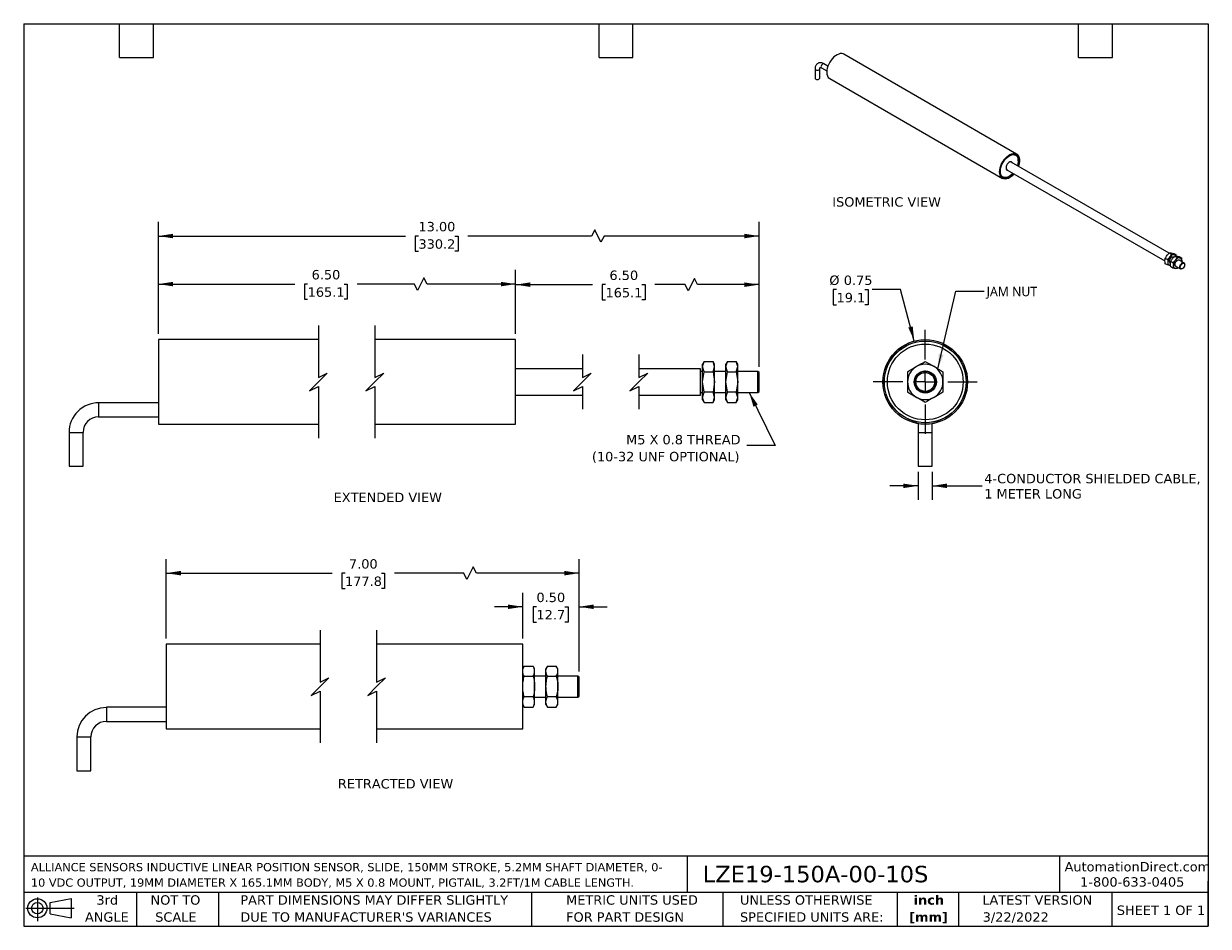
# Model space of a CAD drawing. Header units: inches. Extents: x 0.2 to 10.8, y 0.2 to 8.2.
import ezdxf

# ---------------------------------------------------------------- set-up
doc = ezdxf.new("R2010")
doc.units = ezdxf.units.IN
doc.header["$MEASUREMENT"] = 0
doc.linetypes.add('SLD-Center', pattern=[0.75, 0.6, -0.05, 0.05, -0.05])
doc.linetypes.add('SLD-Solid', pattern=[0])
doc.layers.add('CENTER', color=40, linetype='SLD-Center')
doc.layers.add('DIMENSIONS', color=140, linetype='SLD-Solid', lineweight=25)
doc.layers.add('TEXT', color=140, linetype='SLD-Solid', lineweight=25)
doc.styles.add('SLDTEXTSTYLE0', font='VERDANA.TTF')
doc.styles.add('SLDTEXTSTYLE1', font='VERDANAB.TTF')
doc.styles.add('SLDTEXTSTYLE2', font='SEGOEUI.TTF')
doc.styles.get("Standard").update_dxf_attribs({"font": 'VERDANA.TTF'})
doc.dimstyles.new('SLDDIMSTYLE0', dxfattribs={"dimtxt": 0.084961, "dimasz": 0.13, "dimexe": 0, "dimexo": 0.0625, "dimgap": 0.02124, "dimtad": 0, "dimtih": 1, "dimtoh": 1, "dimrnd": 1e-09, "dimzin": 4, "dimdsep": 46, "dimtxsty": 'SLDTEXTSTYLE0', "dimsah": 1, "dimcen": 0.09, "dimadec": 0, "dimazin": 1, "dimtfac": 1, "dimtofl": 0, "dimtmove": 0, "dimatfit": 3, "dimfxl": 0, "dimfrac": 2, "dimtolj": 1, "dimtzin": 12, "dimarcsym": 0})
doc.dimstyles.new('SLDDIMSTYLE1', dxfattribs={"dimtxt": 0.18, "dimasz": 0.13, "dimexe": 0, "dimexo": 0.0625, "dimgap": 0, "dimtad": 0, "dimtih": 1, "dimtoh": 1, "dimdec": 0, "dimrnd": 1e-09, "dimzin": 0, "dimdsep": 46, "dimtxsty": 'Standard', "dimsah": 1, "dimcen": 0.09, "dimadec": 0, "dimazin": 0, "dimtfac": 0.13, "dimtdec": 0, "dimtofl": 0, "dimtmove": 0, "dimatfit": 3, "dimfxl": 0, "dimfrac": 2, "dimtolj": 1, "dimtzin": 0, "dimarcsym": 0})
doc.dimstyles.new('SLDDIMSTYLE2', dxfattribs={"dimtxt": 0.084961, "dimasz": 0.13, "dimexe": 0, "dimexo": 0.0625, "dimgap": 0.02124, "dimtad": 0, "dimtih": 1, "dimtoh": 1, "dimrnd": 1e-09, "dimdsep": 46, "dimtxsty": 'SLDTEXTSTYLE0', "dimsah": 1, "dimcen": 0, "dimadec": 0, "dimazin": 2, "dimtfac": 1, "dimtofl": 0, "dimtmove": 0, "dimatfit": 3, "dimfxl": 0, "dimfrac": 2, "dimtolj": 1, "dimtzin": 12, "dimarcsym": 0})
doc.dimstyles.new('SLDDIMSTYLE3', dxfattribs={"dimtxt": 0.084961, "dimasz": 0.13, "dimexe": 0, "dimexo": 0.0625, "dimgap": 0.02124, "dimtad": 0, "dimtih": 1, "dimtoh": 1, "dimrnd": 1e-09, "dimzin": 12, "dimdsep": 46, "dimtxsty": 'SLDTEXTSTYLE0', "dimsah": 1, "dimcen": 0.09, "dimadec": 0, "dimazin": 3, "dimtfac": 1, "dimtmove": 0, "dimatfit": 0, "dimfxl": 0, "dimfrac": 2, "dimtolj": 1, "dimtzin": 12, "dimarcsym": 0})
doc.dimstyles.new('SLDDIMSTYLE4', dxfattribs={"dimtxt": 0.084961, "dimasz": 0.13, "dimexe": 0, "dimexo": 0.0625, "dimgap": 0.02124, "dimtad": 0, "dimtih": 1, "dimtoh": 1, "dimrnd": 1e-09, "dimzin": 0, "dimdsep": 46, "dimtxsty": 'SLDTEXTSTYLE0', "dimsah": 1, "dimcen": 0.09, "dimadec": 0, "dimazin": 0, "dimtfac": 1, "dimtmove": 0, "dimatfit": 0, "dimfxl": 0, "dimfrac": 2, "dimtolj": 1, "dimtzin": 12, "dimarcsym": 0})

# ---------------------------------------------------------------- blocks, each defined once
blk = doc.blocks.new('Block11')
at = {"color": 7, "linetype": 'SLD-Solid', "lineweight": 18}
for p, q in [((0, 0.113), (0.428, 0.113)), ((0.102, 0.209), (0.102, 0)), ((0.216, 0.164), (0.401, 0.198)), ((0.216, 0.063), (0.216, 0.164)), ((0.401, 0.198), (0.401, 0.029)), ((0.216, 0.063), (0.401, 0.029))]:
    blk.add_line(p, q, dxfattribs=at)
for radius in [0.0846, 0.0506]:
    blk.add_circle((0.102, 0.113), radius, dxfattribs=at)
blk = doc.blocks.new('Block12')
at = {"color": 7, "linetype": 'Continuous'}
blk.add_blockref('Block11', (0, 0), dxfattribs=at)
blk = doc.blocks.new('SW_NOTE_0')
at = {"layer": 'TEXT', "color": 0, "char_height": 0.07292, "attachment_point": 1, "style": 'SLDTEXTSTYLE0'}
for s, insert in [('ALLIANCE SENSORS INDUCTIVE LINEAR POSITION SENSOR, SLIDE, 150MM STROKE, 5.2MM SHAFT DIAMETER, 0-', (0, 0.093)), ('10 VDC OUTPUT, 19MM DIAMETER X 165.1MM BODY, M5 X 0.8 MOUNT, PIGTAIL, 3.2FT/1M CABLE LENGTH.', (0, -0.044))]:
    blk.add_mtext(s, dxfattribs=dict(at, insert=insert))
blk = doc.blocks.new('SW_NOTE_0_1')
at = {"layer": 'TEXT', "color": 0, "char_height": 0.0833, "attachment_point": 2, "style": 'SLDTEXTSTYLE1'}
for s, insert in [('inch', (0.125, 0.106)), ('[mm]', (0.122, -0.045))]:
    blk.add_mtext(s, dxfattribs=dict(at, insert=insert))
blk = doc.blocks.new('SW_NOTE_0_2')
at = {"layer": 'TEXT', "color": 0, "char_height": 0.08333, "attachment_point": 1, "style": 'SLDTEXTSTYLE0'}
for s, insert in [('UNLESS OTHERWISE ', (0, 0.106)), ('SPECIFIED UNITS ARE:', (0, -0.045))]:
    blk.add_mtext(s, dxfattribs=dict(at, insert=insert))
blk = doc.blocks.new('SW_NOTE_0_3')
at = {"layer": 'TEXT', "color": 0, "char_height": 0.08333, "attachment_point": 1, "style": 'SLDTEXTSTYLE0'}
for s, insert in [('PART DIMENSIONS MAY DIFFER SLIGHTLY ', (0, 0.106)), ("DUE TO MANUFACTURER'S VARIANCES", (0, -0.045))]:
    blk.add_mtext(s, dxfattribs=dict(at, insert=insert))
blk = doc.blocks.new('SW_NOTE_0_4')
at = {"layer": 'TEXT', "color": 0, "char_height": 0.0833, "attachment_point": 2, "style": 'SLDTEXTSTYLE0'}
for s, insert in [('NOT TO', (0.207, 0.106)), ('SCALE', (0.211, -0.045))]:
    blk.add_mtext(s, dxfattribs=dict(at, insert=insert))
blk = doc.blocks.new('SW_NOTE_0_5')
at = {"layer": 'TEXT', "color": 0, "char_height": 0.0833, "attachment_point": 2, "style": 'SLDTEXTSTYLE0'}
for s, insert in [('3rd', (0.091, 0.106)), ('ANGLE', (0.087, -0.045))]:
    blk.add_mtext(s, dxfattribs=dict(at, insert=insert))
blk = doc.blocks.new('SW_NOTE_0_6')
at = {"layer": 'TEXT', "color": 0, "char_height": 0.08333, "attachment_point": 1, "style": 'SLDTEXTSTYLE0'}
for s, insert in [('METRIC UNITS USED ', (0, 0.106)), ('FOR PART DESIGN', (0, -0.045))]:
    blk.add_mtext(s, dxfattribs=dict(at, insert=insert))
blk = doc.blocks.new('_D')
at = {"layer": 'DIMENSIONS'}
for p, q in [((1.444, 5.5), (1.444, 6.067)), ((3.797, 5.998), (3.742, 5.886)), ((3.825, 5.942), (3.797, 5.998)), ((4.61, 5.5), (4.61, 6.067)), ((1.444, 5.942), (2.652, 5.942)), ((2.767, 5.942), (2.738, 5.942)), ((2.738, 5.942), (2.738, 5.807)), ((3.09, 5.942), (3.118, 5.942)), ((3.118, 5.942), (3.118, 5.807)), ((3.714, 5.942), (3.205, 5.942)), ((3.742, 5.886), (3.714, 5.942)), ((4.61, 5.942), (3.825, 5.942)), ((2.738, 5.807), (2.767, 5.807)), ((3.118, 5.807), (3.09, 5.807))]:
    blk.add_line(p, q, dxfattribs=at)
for points in [[(1.444, 5.942), (1.574, 5.922), (1.574, 5.962)], [(4.61, 5.942), (4.48, 5.962), (4.48, 5.922)]]:
    blk.add_solid(points, dxfattribs=at)
at = {"layer": 'DIMENSIONS', "char_height": 0.0833, "attachment_point": 1, "style": 'SLDTEXTSTYLE0'}
for s, insert in [('6.50', (2.802, 6.067)), ('165.1', (2.767, 5.913))]:
    blk.add_mtext(s, dxfattribs=dict(at, insert=insert))
blk = doc.blocks.new('_D_1')
at = {"layer": 'DIMENSIONS'}
for p, q in [((4.61, 5.5), (4.61, 6.062)), ((6.196, 5.993), (6.14, 5.882)), ((6.223, 5.937), (6.196, 5.993)), ((6.768, 5.208), (6.768, 6.062)), ((4.61, 5.937), (5.291, 5.937)), ((5.407, 5.937), (5.378, 5.937)), ((5.378, 5.937), (5.378, 5.802)), ((5.73, 5.937), (5.758, 5.937)), ((5.758, 5.937), (5.758, 5.802)), ((6.112, 5.937), (5.845, 5.937)), ((6.14, 5.882), (6.112, 5.937)), ((6.768, 5.937), (6.223, 5.937)), ((5.378, 5.802), (5.407, 5.802)), ((5.758, 5.802), (5.73, 5.802))]:
    blk.add_line(p, q, dxfattribs=at)
for points in [[(4.61, 5.937), (4.74, 5.917), (4.74, 5.957)], [(6.768, 5.937), (6.638, 5.957), (6.638, 5.917)]]:
    blk.add_solid(points, dxfattribs=at)
at = {"layer": 'DIMENSIONS', "char_height": 0.0833, "attachment_point": 1, "style": 'SLDTEXTSTYLE0'}
for s, insert in [('6.50', (5.442, 6.062)), ('165.1', (5.407, 5.908))]:
    blk.add_mtext(s, dxfattribs=dict(at, insert=insert))
blk = doc.blocks.new('_D_2')
at = {"layer": 'DIMENSIONS'}
for p, q in [((1.444, 5.5), (1.444, 6.493)), ((5.311, 6.424), (5.284, 6.368)), ((5.367, 6.313), (5.311, 6.424)), ((6.768, 5.208), (6.768, 6.493)), ((1.444, 6.368), (3.634, 6.368)), ((3.749, 6.368), (3.721, 6.368)), ((3.721, 6.368), (3.721, 6.233)), ((4.072, 6.368), (4.101, 6.368)), ((4.101, 6.368), (4.101, 6.233)), ((5.284, 6.368), (4.187, 6.368)), ((5.395, 6.368), (5.367, 6.313)), ((6.768, 6.368), (5.395, 6.368)), ((3.721, 6.233), (3.749, 6.233)), ((4.101, 6.233), (4.072, 6.233))]:
    blk.add_line(p, q, dxfattribs=at)
for points in [[(1.444, 6.368), (1.574, 6.348), (1.574, 6.388)], [(6.768, 6.368), (6.638, 6.388), (6.638, 6.348)]]:
    blk.add_solid(points, dxfattribs=at)
at = {"layer": 'DIMENSIONS', "char_height": 0.0833, "attachment_point": 1, "style": 'SLDTEXTSTYLE0'}
for s, insert in [('13.00', (3.749, 6.493)), ('330.2', (3.749, 6.339))]:
    blk.add_mtext(s, dxfattribs=dict(at, insert=insert))
blk = doc.blocks.new('SW_NOTE_0_7')
at = {"layer": 'TEXT', "color": 0, "char_height": 0.08333, "attachment_point": 3, "style": 'SLDTEXTSTYLE0'}
for s, insert in [('M5 X 0.8 THREAD', (-0.056, 0.095)), ('(10-32 UNF OPTIONAL)', (-0.065, -0.055))]:
    blk.add_mtext(s, dxfattribs=dict(at, insert=insert))
blk = doc.blocks.new('_D_3')
at = {"layer": 'DIMENSIONS'}
for p, q in [((7.455, 5.893), (7.426, 5.893)), ((7.426, 5.893), (7.426, 5.758)), ((7.707, 5.893), (7.736, 5.893)), ((7.736, 5.893), (7.736, 5.758)), ((8.022, 5.893), (7.772, 5.893)), ((8.144, 5.437), (8.022, 5.893)), ((7.426, 5.758), (7.455, 5.758)), ((7.736, 5.758), (7.707, 5.758))]:
    blk.add_line(p, q, dxfattribs=at)
blk.add_solid([(8.144, 5.437), (8.13, 5.567), (8.091, 5.557)], dxfattribs=at)
at = {"layer": 'DIMENSIONS', "char_height": 0.0833, "attachment_point": 1, "style": 'SLDTEXTSTYLE0'}
for s, insert in [('%%c', (7.391, 6.018)), ('0.75', (7.519, 6.018)), ('19.1', (7.455, 5.864))]:
    blk.add_mtext(s, dxfattribs=dict(at, insert=insert))
blk = doc.blocks.new('_D_4')
at = {"layer": 'DIMENSIONS'}
for p, q in [((8.178, 4.278), (8.178, 4.029)), ((8.303, 4.278), (8.303, 4.029)), ((8.178, 4.154), (7.928, 4.154)), ((8.303, 4.154), (8.745, 4.154))]:
    blk.add_line(p, q, dxfattribs=at)
for points in [[(8.178, 4.154), (8.048, 4.174), (8.048, 4.134)], [(8.303, 4.154), (8.433, 4.134), (8.433, 4.174)]]:
    blk.add_solid(points, dxfattribs=at)
at = {"layer": 'DIMENSIONS', "char_height": 0.08333, "attachment_point": 1, "style": 'SLDTEXTSTYLE0'}
for s, insert in [('4-CONDUCTOR SHIELDED CABLE,', (8.764, 4.26)), ('1 METER LONG', (8.764, 4.125))]:
    blk.add_mtext(s, dxfattribs=dict(at, insert=insert))
blk = doc.blocks.new('SW_CENTERMARKSYMBOL_0')
at = {"layer": 'CENTER', "color": 0}
for p, q in [((0, 0.2), (0, 0.4615)), ((-0.2, 0), (-0.4615, 0)), ((0, 0), (-0.1, 0)), ((0, 0), (0, 0.1)), ((0, 0), (0, -0.1)), ((0, 0), (0.1, 0)), ((0.2, 0), (0.4615, 0)), ((0, -0.2), (0, -0.4615))]:
    blk.add_line(p, q, dxfattribs=at)
blk = doc.blocks.new('_D_5')
at = {"layer": 'DIMENSIONS'}
for p, q in [((1.513, 2.8), (1.513, 3.505)), ((5.173, 2.508), (5.173, 3.505)), ((1.513, 3.38), (2.983, 3.38)), ((3.098, 3.38), (3.069, 3.38)), ((3.069, 3.38), (3.069, 3.245)), ((3.421, 3.38), (3.449, 3.38)), ((3.449, 3.38), (3.449, 3.245)), ((4.151, 3.38), (3.536, 3.38)), ((4.179, 3.324), (4.151, 3.38)), ((4.235, 3.435), (4.179, 3.324)), ((4.263, 3.38), (4.235, 3.435)), ((5.173, 3.38), (4.263, 3.38)), ((3.069, 3.245), (3.098, 3.245)), ((3.449, 3.245), (3.421, 3.245))]:
    blk.add_line(p, q, dxfattribs=at)
for points in [[(1.513, 3.38), (1.643, 3.36), (1.643, 3.4)], [(5.173, 3.38), (5.043, 3.4), (5.043, 3.36)]]:
    blk.add_solid(points, dxfattribs=at)
at = {"layer": 'DIMENSIONS', "char_height": 0.0833, "attachment_point": 1, "style": 'SLDTEXTSTYLE0'}
for s, insert in [('7.00', (3.133, 3.504)), ('177.8', (3.098, 3.35))]:
    blk.add_mtext(s, dxfattribs=dict(at, insert=insert))
blk = doc.blocks.new('_D_6')
at = {"layer": 'DIMENSIONS'}
for p, q in [((4.673, 2.8), (4.673, 3.207)), ((5.173, 2.508), (5.173, 3.207)), ((4.673, 3.082), (4.423, 3.082)), ((4.795, 3.082), (4.766, 3.082)), ((4.766, 3.082), (4.766, 2.947)), ((5.047, 3.082), (5.076, 3.082)), ((5.076, 3.082), (5.076, 2.947)), ((5.173, 3.082), (5.423, 3.082)), ((4.766, 2.947), (4.795, 2.947)), ((5.076, 2.947), (5.047, 2.947))]:
    blk.add_line(p, q, dxfattribs=at)
for points in [[(4.673, 3.082), (4.543, 3.102), (4.543, 3.062)], [(5.173, 3.082), (5.303, 3.062), (5.303, 3.102)]]:
    blk.add_solid(points, dxfattribs=at)
at = {"layer": 'DIMENSIONS', "char_height": 0.0833, "attachment_point": 1, "style": 'SLDTEXTSTYLE0'}
for s, insert in [('0.50', (4.795, 3.207)), ('12.7', (4.795, 3.053))]:
    blk.add_mtext(s, dxfattribs=dict(at, insert=insert))

msp = doc.modelspace()

# ---------------------------------------------------------------- linework, layer by layer
for p, q in [((7.378, 7.873), (7.342, 7.894)), ((9.051, 7.095), (7.519, 7.979)), ((7.264, 7.849), (7.264, 7.767)), ((7.306, 7.767), (7.306, 7.849)), ((7.321, 7.858), (7.369, 7.831)), ((7.394, 7.763), (8.926, 6.878)), ((9.066, 7.034), (9.066, 7.041)), ((8.965, 6.956), (10.366, 6.147)), ((10.403, 6.215), (9.004, 7.023)), ((8.981, 6.893), (8.987, 6.896)), ((10.406, 6.218), (10.425, 6.207)), ((10.444, 6.214), (10.462, 6.204)), ((10.369, 6.172), (10.388, 6.161)), ((10.388, 6.112), (10.369, 6.122)), ((10.416, 6.108), (10.41, 6.108)), ((10.411, 6.129), (10.415, 6.127)), ((10.418, 6.144), (10.436, 6.133)), ((10.436, 6.083), (10.418, 6.094)), ((10.446, 6.182), (10.443, 6.183)), ((10.444, 6.184), (10.447, 6.183)), ((10.455, 6.19), (10.473, 6.179)), ((10.46, 6.101), (10.503, 6.077)), ((10.534, 6.131), (10.491, 6.155)), ((10.492, 6.186), (10.511, 6.176)), ((10.514, 6.149), (10.513, 6.143)), ((10.541, 6.114), (10.541, 6.116)), ((10.483, 6.088), (10.473, 6.08)), ((10.519, 6.078), (10.521, 6.079)), ((2.862, 5.45), (1.444, 5.45)), ((1.444, 5.45), (1.444, 5.075)), ((4.61, 5.45), (3.362, 5.45)), ((4.61, 5.075), (4.61, 5.45)), ((6.282, 5.256), (6.268, 5.232)), ((6.268, 5.211), (6.282, 5.256)), ((6.282, 5.256), (6.36, 5.256)), ((6.374, 5.232), (6.36, 5.256)), ((6.374, 5.211), (6.36, 5.256)), ((6.488, 5.256), (6.474, 5.232)), ((6.474, 5.211), (6.488, 5.256)), ((6.488, 5.256), (6.566, 5.256)), ((6.58, 5.232), (6.566, 5.256)), ((6.58, 5.211), (6.566, 5.256)), ((5.202, 5.192), (4.61, 5.192)), ((6.248, 5.192), (5.702, 5.192)), ((6.248, 4.968), (6.248, 5.192)), ((6.268, 5.168), (6.248, 5.168)), ((6.268, 5.211), (6.268, 5.232)), ((6.268, 5.075), (6.268, 5.211)), ((6.282, 5.165), (6.268, 5.211)), ((6.268, 5.075), (6.282, 5.165)), ((6.282, 5.165), (6.36, 5.165)), ((6.36, 5.165), (6.374, 5.211)), ((6.36, 5.165), (6.374, 5.075)), ((6.374, 5.211), (6.374, 5.232)), ((6.374, 5.075), (6.374, 5.211)), ((6.474, 5.168), (6.374, 5.168)), ((6.474, 5.211), (6.474, 5.232)), ((6.474, 5.075), (6.474, 5.211)), ((6.488, 5.165), (6.474, 5.211)), ((6.474, 5.075), (6.488, 5.165)), ((6.488, 5.165), (6.566, 5.165)), ((6.566, 5.165), (6.58, 5.211)), ((6.566, 5.165), (6.58, 5.075)), ((6.58, 5.211), (6.58, 5.232)), ((6.58, 5.075), (6.58, 5.211)), ((6.758, 5.168), (6.58, 5.168)), ((6.768, 5.158), (6.758, 5.168)), ((6.758, 5.094), (6.758, 5.168)), ((6.768, 5.092), (6.768, 5.158)), ((1.444, 5.075), (1.444, 4.7)), ((4.61, 4.7), (4.61, 5.075)), ((6.282, 4.984), (6.268, 5.075)), ((6.268, 4.938), (6.268, 5.075)), ((6.374, 5.075), (6.36, 4.984)), ((6.374, 4.938), (6.374, 5.075)), ((6.488, 4.984), (6.474, 5.075)), ((6.474, 4.938), (6.474, 5.075)), ((6.58, 5.075), (6.566, 4.984)), ((6.58, 4.938), (6.58, 5.075)), ((6.758, 4.981), (6.758, 5.094)), ((6.768, 4.991), (6.768, 5.092)), ((4.61, 4.958), (5.202, 4.958)), ((5.702, 4.958), (6.248, 4.958)), ((6.248, 4.981), (6.268, 4.981)), ((6.248, 4.958), (6.248, 4.968)), ((6.268, 4.938), (6.282, 4.984)), ((6.282, 4.893), (6.268, 4.938)), ((6.268, 4.917), (6.268, 4.938)), ((6.36, 4.984), (6.282, 4.984)), ((6.374, 4.938), (6.36, 4.984)), ((6.36, 4.893), (6.374, 4.938)), ((6.374, 4.981), (6.474, 4.981)), ((6.374, 4.917), (6.374, 4.938)), ((6.474, 4.938), (6.488, 4.984)), ((6.488, 4.893), (6.474, 4.938)), ((6.474, 4.917), (6.474, 4.938)), ((6.566, 4.984), (6.488, 4.984)), ((6.58, 4.938), (6.566, 4.984)), ((6.566, 4.893), (6.58, 4.938)), ((6.58, 4.981), (6.758, 4.981)), ((6.58, 4.917), (6.58, 4.938)), ((6.758, 4.981), (6.768, 4.991)), ((1.444, 4.891), (0.914, 4.891)), ((0.914, 4.891), (0.914, 4.766)), ((6.268, 4.917), (6.282, 4.893)), ((6.282, 4.893), (6.36, 4.893)), ((6.36, 4.893), (6.374, 4.917)), ((6.474, 4.917), (6.488, 4.893)), ((6.488, 4.893), (6.566, 4.893)), ((6.566, 4.893), (6.58, 4.917)), ((0.914, 4.766), (1.444, 4.766)), ((0.652, 4.628), (0.652, 4.328)), ((0.652, 4.628), (0.777, 4.628)), ((0.777, 4.328), (0.777, 4.628)), ((1.444, 4.7), (2.862, 4.7)), ((3.362, 4.7), (4.61, 4.7)), ((8.178, 4.705), (8.178, 4.628)), ((8.178, 4.628), (8.178, 4.328)), ((8.178, 4.628), (8.303, 4.628)), ((8.303, 4.628), (8.303, 4.705)), ((8.303, 4.328), (8.303, 4.628)), ((0.652, 4.328), (0.777, 4.328)), ((8.178, 4.328), (8.303, 4.328)), ((2.877, 2.75), (1.513, 2.75)), ((1.513, 2.75), (1.513, 2.375)), ((4.673, 2.75), (3.377, 2.75)), ((4.673, 2.375), (4.673, 2.75)), ((4.687, 2.557), (4.673, 2.532)), ((4.687, 2.557), (4.765, 2.557)), ((4.779, 2.532), (4.765, 2.557)), ((4.779, 2.511), (4.779, 2.532)), ((4.893, 2.557), (4.879, 2.532)), ((4.879, 2.511), (4.879, 2.532)), ((4.893, 2.557), (4.971, 2.557)), ((4.985, 2.532), (4.971, 2.557)), ((4.985, 2.511), (4.985, 2.532)), ((4.687, 2.466), (4.765, 2.466)), ((4.779, 2.375), (4.779, 2.511)), ((4.879, 2.468), (4.779, 2.468)), ((4.879, 2.375), (4.879, 2.511)), ((4.893, 2.466), (4.971, 2.466)), ((4.985, 2.375), (4.985, 2.511)), ((5.163, 2.468), (4.985, 2.468)), ((5.173, 2.458), (5.163, 2.468)), ((5.163, 2.394), (5.163, 2.468)), ((5.173, 2.392), (5.173, 2.458)), ((1.513, 2.375), (1.513, 2)), ((4.673, 2), (4.673, 2.375)), ((4.779, 2.238), (4.779, 2.375)), ((4.879, 2.238), (4.879, 2.375)), ((4.985, 2.238), (4.985, 2.375)), ((5.163, 2.281), (5.163, 2.394)), ((5.173, 2.291), (5.173, 2.392)), ((4.673, 2.217), (4.687, 2.193)), ((4.765, 2.284), (4.687, 2.284)), ((4.765, 2.193), (4.779, 2.217)), ((4.779, 2.281), (4.879, 2.281)), ((4.779, 2.217), (4.779, 2.238)), ((4.879, 2.217), (4.879, 2.238)), ((4.879, 2.217), (4.893, 2.193)), ((4.971, 2.284), (4.893, 2.284)), ((4.971, 2.193), (4.985, 2.217)), ((4.985, 2.281), (5.163, 2.281)), ((4.985, 2.217), (4.985, 2.238)), ((5.163, 2.281), (5.173, 2.291)), ((1.513, 2.191), (0.983, 2.191)), ((0.983, 2.191), (0.983, 2.066)), ((4.687, 2.193), (4.765, 2.193)), ((4.893, 2.193), (4.971, 2.193)), ((0.983, 2.066), (1.513, 2.066)), ((1.513, 2), (2.877, 2)), ((3.377, 2), (4.673, 2)), ((0.72, 1.928), (0.72, 1.628)), ((0.72, 1.928), (0.845, 1.928)), ((0.845, 1.628), (0.845, 1.928)), ((0.72, 1.628), (0.845, 1.628))]:
    msp.add_line(p, q)
at = {"flags": 128}
for points in [[(7.519, 7.979), (7.513, 7.982), (7.501, 7.985), (7.488, 7.985), (7.474, 7.981), (7.46, 7.975), (7.446, 7.966), (7.432, 7.955), (7.419, 7.941), (7.407, 7.926), (7.396, 7.909), (7.386, 7.892), (7.379, 7.873), (7.373, 7.855), (7.37, 7.837), (7.368, 7.82)], [(7.342, 7.894), (7.338, 7.895), (7.332, 7.893), (7.326, 7.889), (7.321, 7.882), (7.318, 7.875), (7.317, 7.868), (7.318, 7.862), (7.321, 7.858), (7.321, 7.858)], [(7.264, 7.849), (7.265, 7.844), (7.27, 7.84), (7.277, 7.838), (7.285, 7.837), (7.293, 7.838), (7.299, 7.84), (7.304, 7.844), (7.306, 7.849)], [(7.264, 7.767), (7.265, 7.763), (7.27, 7.759), (7.277, 7.756), (7.285, 7.755), (7.293, 7.756), (7.299, 7.759), (7.304, 7.763), (7.306, 7.767)], [(8.9, 6.936), (8.902, 6.953), (8.905, 6.971), (8.911, 6.989), (8.918, 7.007), (8.928, 7.025), (8.939, 7.042), (8.951, 7.057), (8.964, 7.07), (8.978, 7.082), (8.992, 7.091), (9.007, 7.097), (9.02, 7.1), (9.033, 7.101), (9.045, 7.098), (9.055, 7.093), (9.064, 7.084), (9.07, 7.074), (9.075, 7.061), (9.077, 7.046), (9.077, 7.029), (9.075, 7.012), (9.07, 6.994), (9.068, 6.986)], [(9.027, 6.92), (9.023, 6.916), (9.01, 6.903), (8.996, 6.892), (8.982, 6.884), (8.968, 6.879), (8.955, 6.876), (8.942, 6.877), (8.931, 6.881), (8.921, 6.887), (8.914, 6.896), (8.908, 6.908), (8.905, 6.922), (8.903, 6.937), (8.905, 6.954), (8.908, 6.972), (8.914, 6.99), (8.921, 7.008), (8.931, 7.026), (8.942, 7.042), (8.955, 7.057), (8.968, 7.07), (8.982, 7.081), (8.996, 7.089), (9.01, 7.094), (9.023, 7.097), (9.036, 7.096), (9.047, 7.093), (9.056, 7.086), (9.064, 7.077), (9.07, 7.065), (9.073, 7.052), (9.074, 7.036), (9.074, 7.036)], [(9.02, 6.924), (9.01, 6.915), (8.997, 6.904), (8.984, 6.895), (8.971, 6.889), (8.958, 6.886), (8.946, 6.886), (8.935, 6.889), (8.925, 6.894), (8.918, 6.903), (8.912, 6.914), (8.908, 6.927), (8.907, 6.941), (8.908, 6.957), (8.911, 6.974), (8.917, 6.992), (8.924, 7.009), (8.934, 7.026), (8.944, 7.041), (8.956, 7.055), (8.956, 7.055)], [(8.956, 7.055), (8.969, 7.067), (8.982, 7.077), (8.996, 7.084), (9.009, 7.089), (9.022, 7.09), (9.033, 7.089), (9.043, 7.085), (9.052, 7.078), (9.058, 7.068), (9.063, 7.056), (9.065, 7.042), (9.066, 7.027), (9.063, 7.01), (9.059, 6.993), (9.059, 6.991)], [(9.029, 6.919), (9.02, 6.909), (9.007, 6.897), (8.992, 6.887), (8.978, 6.879), (8.964, 6.874), (8.951, 6.873), (8.939, 6.874), (8.928, 6.878), (8.918, 6.885), (8.911, 6.894), (8.905, 6.906), (8.902, 6.92), (8.9, 6.936)], [(9.014, 7.017), (9.012, 7.02), (9.007, 7.025), (9, 7.027), (8.992, 7.025), (8.983, 7.021), (8.975, 7.013), (8.968, 7.004), (8.962, 6.994), (8.958, 6.983), (8.957, 6.972), (8.957, 6.963), (8.961, 6.956), (8.966, 6.951), (8.973, 6.949), (8.975, 6.949)], [(10.405, 6.142), (10.406, 6.151), (10.409, 6.161), (10.414, 6.17), (10.421, 6.177), (10.428, 6.183), (10.435, 6.185), (10.442, 6.185), (10.447, 6.183)], [(10.416, 6.108), (10.414, 6.108), (10.41, 6.108)], [(10.415, 6.126), (10.414, 6.126), (10.411, 6.127)], [(10.454, 6.114), (10.455, 6.123), (10.458, 6.133), (10.463, 6.141), (10.47, 6.149), (10.477, 6.154), (10.484, 6.157), (10.49, 6.157), (10.496, 6.154), (10.497, 6.152)], [(10.466, 6.098), (10.463, 6.098), (10.46, 6.099)], [(10.493, 6.156), (10.495, 6.154), (10.497, 6.152)], [(10.497, 6.097), (10.5, 6.106), (10.504, 6.115), (10.511, 6.123), (10.518, 6.129), (10.525, 6.132), (10.531, 6.132), (10.537, 6.129), (10.54, 6.123), (10.541, 6.116)], [(10.519, 6.078), (10.516, 6.077), (10.509, 6.075), (10.503, 6.077), (10.499, 6.081), (10.497, 6.088), (10.497, 6.097)], [(10.502, 6.096), (10.504, 6.105), (10.509, 6.113), (10.515, 6.12), (10.522, 6.125), (10.528, 6.128), (10.534, 6.127), (10.538, 6.123), (10.54, 6.117), (10.54, 6.108), (10.538, 6.1), (10.533, 6.091), (10.527, 6.084), (10.52, 6.079), (10.513, 6.077), (10.508, 6.078), (10.504, 6.082), (10.501, 6.088), (10.502, 6.096)], [(10.514, 6.149), (10.514, 6.143), (10.513, 6.142)]]:
    msp.add_lwpolyline(points, dxfattribs=at)
for radius in [0.375, 0.363, 0.362, 0.336, 0.0984, 0.0935, 0.0835]:
    msp.add_circle((8.241, 5.075), radius)
for centre, radius, start, end in [((7.43, 7.814), 0.0621, 173.9352, 234.7526), ((9.003, 7.046), 0.0631, 355.2589, 49.775), ((8.921, 7.039), 0.153, 340.521, 359.038), ((8.976, 6.971), 0.0192, 177.2754, 234.6624), ((8.996, 7.006), 0.0187, 64.5821, 123.4908), ((8.945, 6.944), 0.0626, 249.9937, 304.9832), ((10.45, 6.156), 0.0479, 93.4295, 146.5651), ((10.445, 6.184), 0.0193, 19.6686, 84.0698), ((10.471, 6.131), 0.0806, 140.2279, 177.3607), ((10.414, 6.131), 0.0231, 170.7481, 259.4532), ((10.419, 6.14), 0.0144, 170.0103, 252.5254), ((10.462, 6.103), 0.0231, 170.7481, 259.4532), ((10.52, 6.103), 0.0806, 140.2279, 177.3607), ((10.467, 6.112), 0.014, 169.2935, 265.8649), ((10.498, 6.128), 0.0479, 93.4295, 146.5651), ((10.491, 6.153), 0.0231, 350.7481, 79.4532), ((10.458, 6.118), 0.0376, 269.8601, 309.6275), ((8.241, 5.075), 0.157, 120, 180), ((8.241, 5.075), 0.157, 60, 120), ((8.241, 5.075), 0.157, 0, 60), ((8.241, 5.075), 0.157, 180, 240), ((8.241, 5.075), 0.157, 300, 0), ((8.241, 5.075), 0.157, 240, 300), ((0.914, 4.628), 0.262, 89.9999, 180.0001), ((0.914, 4.628), 0.138, 90.0001, 179.9999), ((0.983, 1.928), 0.262, 90, 180), ((0.983, 1.928), 0.138, 90.0001, 179.9999)]:
    msp.add_arc(centre, radius, start, end)
for points, knots in [([(7.342, 7.894), (7.341, 7.895), (7.337, 7.897), (7.329, 7.901), (7.319, 7.903), (7.308, 7.904), (7.298, 7.902), (7.288, 7.898), (7.279, 7.892), (7.273, 7.883), (7.268, 7.873), (7.265, 7.862), (7.264, 7.853), (7.264, 7.849), (7.264, 7.849)], [0, 0, 0, 0, 0.03498, 0.124966, 0.216291, 0.30818, 0.400669, 0.495279, 0.595092, 0.691523, 0.791293, 0.893752, 0.995392, 1, 1, 1, 1]), ([(7.306, 7.849), (7.306, 7.85), (7.306, 7.853), (7.306, 7.857), (7.308, 7.86), (7.309, 7.861), (7.309, 7.861), (7.309, 7.862), (7.312, 7.862), (7.316, 7.861), (7.319, 7.86), (7.321, 7.858), (7.321, 7.858)], [0, 0, 0, 0, 0.071731, 0.168495, 0.267736, 0.374195, 0.502046, 0.652094, 0.765328, 0.874195, 0.981545, 1, 1, 1, 1]), ([(10.462, 6.204), (10.463, 6.199), (10.464, 6.195), (10.464, 6.19), (10.464, 6.19)], [0, 0, 0, 0, 0.9902987, 1, 1, 1, 1]), ([(4.673, 2.511), (4.674, 2.519), (4.675, 2.535), (4.683, 2.549), (4.687, 2.557)], [0, 0, 0, 0, 0.479738, 1, 1, 1, 1]), ([(4.779, 2.511), (4.778, 2.519), (4.777, 2.535), (4.769, 2.549), (4.765, 2.557)], [0, 0, 0, 0, 0.479738, 1, 1, 1, 1]), ([(4.879, 2.511), (4.88, 2.519), (4.881, 2.535), (4.889, 2.549), (4.893, 2.557)], [0, 0, 0, 0, 0.479738, 1, 1, 1, 1]), ([(4.985, 2.511), (4.985, 2.519), (4.983, 2.535), (4.975, 2.549), (4.971, 2.557)], [0, 0, 0, 0, 0.479738, 1, 1, 1, 1]), ([(4.687, 2.466), (4.683, 2.473), (4.675, 2.487), (4.674, 2.503), (4.673, 2.511)], [0, 0, 0, 0, 0.510329, 1, 1, 1, 1]), ([(4.673, 2.375), (4.674, 2.39), (4.675, 2.421), (4.683, 2.451), (4.687, 2.466)], [0, 0, 0, 0, 0.494511, 1, 1, 1, 1]), ([(4.765, 2.466), (4.769, 2.473), (4.777, 2.487), (4.778, 2.503), (4.779, 2.511)], [0, 0, 0, 0, 0.510329, 1, 1, 1, 1]), ([(4.765, 2.466), (4.769, 2.451), (4.777, 2.421), (4.778, 2.39), (4.779, 2.375)], [0, 0, 0, 0, 0.495458, 1, 1, 1, 1]), ([(4.893, 2.466), (4.889, 2.473), (4.882, 2.487), (4.88, 2.503), (4.879, 2.511)], [0, 0, 0, 0, 0.510329, 1, 1, 1, 1]), ([(4.879, 2.375), (4.88, 2.39), (4.881, 2.421), (4.889, 2.451), (4.893, 2.466)], [0, 0, 0, 0, 0.494511, 1, 1, 1, 1]), ([(4.971, 2.466), (4.975, 2.473), (4.983, 2.487), (4.985, 2.503), (4.985, 2.511)], [0, 0, 0, 0, 0.510329, 1, 1, 1, 1]), ([(4.971, 2.466), (4.975, 2.451), (4.983, 2.421), (4.985, 2.39), (4.985, 2.375)], [0, 0, 0, 0, 0.495458, 1, 1, 1, 1]), ([(4.687, 2.284), (4.683, 2.299), (4.675, 2.328), (4.674, 2.359), (4.673, 2.375)], [0, 0, 0, 0, 0.495458, 1, 1, 1, 1]), ([(4.779, 2.375), (4.778, 2.359), (4.777, 2.329), (4.769, 2.299), (4.765, 2.284)], [0, 0, 0, 0, 0.494511, 1, 1, 1, 1]), ([(4.893, 2.284), (4.889, 2.299), (4.881, 2.328), (4.88, 2.359), (4.879, 2.375)], [0, 0, 0, 0, 0.495458, 1, 1, 1, 1]), ([(4.985, 2.375), (4.985, 2.359), (4.983, 2.329), (4.975, 2.299), (4.971, 2.284)], [0, 0, 0, 0, 0.494511, 1, 1, 1, 1]), ([(4.673, 2.238), (4.674, 2.246), (4.675, 2.262), (4.683, 2.276), (4.687, 2.284)], [0, 0, 0, 0, 0.479737, 1, 1, 1, 1]), ([(4.687, 2.193), (4.683, 2.2), (4.675, 2.214), (4.674, 2.23), (4.673, 2.238)], [0, 0, 0, 0, 0.510329, 1, 1, 1, 1]), ([(4.779, 2.238), (4.778, 2.246), (4.777, 2.262), (4.769, 2.276), (4.765, 2.284)], [0, 0, 0, 0, 0.4797377, 1, 1, 1, 1]), ([(4.765, 2.193), (4.769, 2.2), (4.777, 2.214), (4.778, 2.23), (4.779, 2.238)], [0, 0, 0, 0, 0.510328, 1, 1, 1, 1]), ([(4.879, 2.238), (4.88, 2.246), (4.881, 2.262), (4.889, 2.276), (4.893, 2.284)], [0, 0, 0, 0, 0.479737, 1, 1, 1, 1]), ([(4.893, 2.193), (4.889, 2.2), (4.882, 2.214), (4.88, 2.23), (4.879, 2.238)], [0, 0, 0, 0, 0.510329, 1, 1, 1, 1]), ([(4.985, 2.238), (4.985, 2.246), (4.983, 2.262), (4.975, 2.276), (4.971, 2.284)], [0, 0, 0, 0, 0.4797377, 1, 1, 1, 1]), ([(4.971, 2.193), (4.975, 2.2), (4.983, 2.214), (4.985, 2.23), (4.985, 2.238)], [0, 0, 0, 0, 0.510328, 1, 1, 1, 1])]:
    msp.add_open_spline(points, degree=3, knots=knots)
for points in [[(10.369, 6.172), (10.373, 6.18), (10.378, 6.189), (10.385, 6.197)], [(10.385, 6.197), (10.391, 6.205), (10.398, 6.211), (10.406, 6.218)], [(10.406, 6.218), (10.41, 6.218), (10.415, 6.219), (10.422, 6.218)], [(10.41, 6.182), (10.416, 6.19), (10.421, 6.198), (10.425, 6.207)], [(10.422, 6.218), (10.428, 6.218), (10.435, 6.216), (10.444, 6.214)], [(10.425, 6.207), (10.433, 6.205), (10.44, 6.204), (10.447, 6.204)], [(10.447, 6.204), (10.453, 6.203), (10.458, 6.203), (10.462, 6.204)], [(10.366, 6.149), (10.366, 6.157), (10.367, 6.165), (10.369, 6.172)], [(10.369, 6.122), (10.367, 6.131), (10.366, 6.14), (10.366, 6.149)], [(10.388, 6.161), (10.396, 6.167), (10.403, 6.174), (10.41, 6.182)], [(10.388, 6.161), (10.39, 6.152), (10.391, 6.143), (10.391, 6.134)], [(10.391, 6.134), (10.391, 6.126), (10.39, 6.118), (10.388, 6.112)], [(10.41, 6.108), (10.403, 6.108), (10.396, 6.11), (10.388, 6.112)], [(10.415, 6.121), (10.415, 6.129), (10.416, 6.137), (10.418, 6.144)], [(10.418, 6.094), (10.416, 6.103), (10.415, 6.112), (10.415, 6.121)], [(10.418, 6.144), (10.422, 6.152), (10.427, 6.161), (10.433, 6.169)], [(10.433, 6.169), (10.439, 6.176), (10.447, 6.183), (10.455, 6.19)], [(10.436, 6.133), (10.444, 6.139), (10.452, 6.146), (10.458, 6.154)], [(10.436, 6.133), (10.438, 6.124), (10.44, 6.115), (10.44, 6.106)], [(10.44, 6.106), (10.44, 6.098), (10.438, 6.09), (10.436, 6.083)], [(10.455, 6.19), (10.459, 6.19), (10.464, 6.191), (10.47, 6.19)], [(10.458, 6.154), (10.465, 6.162), (10.469, 6.17), (10.473, 6.179)], [(10.47, 6.19), (10.477, 6.189), (10.484, 6.188), (10.492, 6.186)], [(10.473, 6.179), (10.482, 6.177), (10.489, 6.176), (10.495, 6.176)], [(10.495, 6.176), (10.502, 6.175), (10.507, 6.175), (10.511, 6.176)], [(10.511, 6.176), (10.513, 6.167), (10.514, 6.158), (10.514, 6.149)], [(10.458, 6.08), (10.452, 6.08), (10.444, 6.082), (10.436, 6.083)], [(10.473, 6.08), (10.469, 6.079), (10.465, 6.079), (10.458, 6.08)], [(8.162, 5.211), (8.189, 5.226), (8.215, 5.242), (8.241, 5.256)], [(8.241, 5.256), (8.267, 5.242), (8.293, 5.226), (8.32, 5.211)], [(8.083, 5.165), (8.109, 5.18), (8.135, 5.195), (8.162, 5.211)], [(8.083, 5.165), (8.083, 5.136), (8.083, 5.106), (8.083, 5.075)], [(8.32, 5.211), (8.347, 5.195), (8.373, 5.18), (8.398, 5.165)], [(8.398, 5.165), (8.398, 5.136), (8.398, 5.106), (8.398, 5.075)], [(8.083, 5.075), (8.083, 5.043), (8.083, 5.013), (8.083, 4.984)], [(8.398, 5.075), (8.398, 5.043), (8.398, 5.013), (8.398, 4.984)], [(8.162, 4.938), (8.135, 4.954), (8.109, 4.969), (8.083, 4.984)], [(8.241, 4.893), (8.215, 4.908), (8.189, 4.923), (8.162, 4.938)], [(8.32, 4.938), (8.293, 4.923), (8.267, 4.908), (8.241, 4.893)], [(8.398, 4.984), (8.373, 4.969), (8.347, 4.954), (8.32, 4.938)]]:
    msp.add_open_spline(points, degree=3)
at = {"layer": 'DIMENSIONS', "color": 140}
for p, q in [((2.862, 5.575), (2.862, 5.114)), ((3.362, 5.575), (3.362, 5.114)), ((5.202, 5.317), (5.202, 5.114)), ((5.702, 5.317), (5.702, 5.114)), ((2.862, 5.114), (2.941, 5.153)), ((2.941, 5.153), (2.862, 5.075)), ((3.362, 5.114), (3.441, 5.153)), ((3.441, 5.153), (3.362, 5.075)), ((5.202, 5.114), (5.281, 5.153)), ((5.281, 5.153), (5.202, 5.075)), ((5.702, 5.114), (5.781, 5.153)), ((5.781, 5.153), (5.702, 5.075)), ((2.862, 5.075), (2.783, 4.996)), ((3.362, 5.075), (3.283, 4.996)), ((5.202, 5.075), (5.123, 4.996)), ((5.702, 5.075), (5.623, 4.996)), ((2.783, 4.996), (2.862, 5.035)), ((2.862, 5.035), (2.862, 4.575)), ((3.283, 4.996), (3.362, 5.035)), ((3.362, 5.035), (3.362, 4.575)), ((5.123, 4.996), (5.202, 5.035)), ((5.202, 5.035), (5.202, 4.833)), ((5.623, 4.996), (5.702, 5.035)), ((5.702, 5.035), (5.702, 4.833)), ((2.877, 2.875), (2.877, 2.414)), ((3.377, 2.875), (3.377, 2.414)), ((2.877, 2.414), (2.956, 2.453)), ((2.956, 2.453), (2.877, 2.375)), ((3.377, 2.414), (3.456, 2.453)), ((3.456, 2.453), (3.377, 2.375)), ((2.877, 2.375), (2.799, 2.296)), ((2.799, 2.296), (2.877, 2.335)), ((2.877, 2.335), (2.877, 1.875)), ((3.377, 2.375), (3.299, 2.296)), ((3.299, 2.296), (3.377, 2.335)), ((3.377, 2.335), (3.377, 1.875))]:
    msp.add_line(p, q, dxfattribs=at)
at = {"layer": 'TEXT'}
for p, q in [((0.25, 8.25), (10.75, 8.25)), ((0.25, 8.25), (0.25, 0.25)), ((1.1, 7.95), (1.1, 8.25)), ((1.4, 7.95), (1.4, 8.25)), ((5.35, 7.95), (5.35, 8.25)), ((5.65, 7.95), (5.65, 8.25)), ((9.6, 7.95), (9.6, 8.25)), ((9.9, 7.95), (9.9, 8.25)), ((10.75, 8.25), (10.75, 0.25)), ((1.1, 7.95), (1.4, 7.95)), ((5.35, 7.95), (5.65, 7.95)), ((9.6, 7.95), (9.9, 7.95)), ((10.75, 0.871), (0.25, 0.871)), ((6.132, 0.871), (6.132, 0.55)), ((9.432, 0.871), (9.432, 0.55)), ((10.75, 0.25), (10.75, 0.65)), ((10.75, 0.55), (0.25, 0.55)), ((1.25, 0.55), (1.25, 0.25)), ((1.977, 0.55), (1.977, 0.25)), ((4.75, 0.55), (4.75, 0.25)), ((6.448, 0.55), (6.448, 0.25)), ((7.993, 0.55), (7.993, 0.25)), ((8.536, 0.55), (8.536, 0.25)), ((9.896, 0.55), (9.896, 0.25)), ((0.25, 0.25), (10.75, 0.25))]:
    msp.add_line(p, q, dxfattribs=at)

# ---------------------------------------------------------------- block references
at = {"layer": 'CENTER'}
msp.add_blockref('SW_CENTERMARKSYMBOL_0', (8.241, 5.075), dxfattribs=at)
at = {"layer": 'TEXT'}
for name, p in [('SW_NOTE_0_7', (6.66, 4.51)), ('SW_NOTE_0', (0.314, 0.718)), ('SW_NOTE_0_5', (0.9, 0.419)), ('SW_NOTE_0_4', (1.388, 0.419)), ('SW_NOTE_0_3', (2.17, 0.419)), ('SW_NOTE_0_6', (5.058, 0.419)), ('SW_NOTE_0_2', (6.599, 0.419)), ('SW_NOTE_0_1', (8.148, 0.419)), ('Block12', (0.269, 0.297))]:
    msp.add_blockref(name, p, dxfattribs=at)

# ---------------------------------------------------------------- texts
for s, insert, char_height, attachment_point, style in [('ISOMETRIC VIEW', (7.417, 6.712), 0.08333, 1, 'SLDTEXTSTYLE0'), ('JAM NUT', (8.785, 5.918), 0.0833, 1, 'SLDTEXTSTYLE2'), ('EXTENDED VIEW', (2.997, 4.093), 0.08333, 1, 'SLDTEXTSTYLE0'), ('RETRACTED VIEW', (3.035, 1.555), 0.08333, 1, 'SLDTEXTSTYLE0'), ('LZE19-150A-00-10S', (6.268, 0.786), 0.14583, 1, 'SLDTEXTSTYLE0'), ('AutomationDirect.com', (9.476, 0.82), 0.08333, 1, 'SLDTEXTSTYLE0'), ('1-800-633-0405', (9.614, 0.685), 0.08333, 1, 'SLDTEXTSTYLE0'), ('LATEST VERSION', (9.234, 0.525), 0.08333, 2, 'SLDTEXTSTYLE0'), ('SHEET 1 OF 1', (9.939, 0.434), 0.08333, 1, 'SLDTEXTSTYLE0'), ('3/22/2022', (9.043, 0.374), 0.0833, 2, 'SLDTEXTSTYLE0')]:
    msp.add_mtext(s, dxfattribs=dict(at, insert=insert, char_height=char_height, attachment_point=attachment_point, style=style))

# ---------------------------------------------------------------- dimensions: what is measured, and where the dimension line sits
at = {"layer": 'DIMENSIONS'}
for base, p1, p2, text, picture, middle in [((1.444, 6.368), (6.768, 5.158), (1.444, 5.45), '13.00', '_D_2', (3.911, 6.368)), ((4.61, 5.942), (1.444, 5.45), (4.61, 5.45), '6.50', '_D', (2.928, 5.942)), ((6.768, 5.937), (4.61, 5.45), (6.768, 5.158), '6.50', '_D_1', (5.568, 5.937)), ((5.173, 3.38), (1.513, 2.75), (5.173, 2.458), '7.00', '_D_5', (3.259, 3.38))]:
    dim = msp.add_linear_dim(base=base, p1=p1, p2=p2, text=text, dimstyle='SLDDIMSTYLE0', dxfattribs=at)
    dim.commit()
    dim.dimension.update_dxf_attribs({"geometry": picture, "text_midpoint": middle, "dimtype": 160})
dim = msp.add_diameter_dim_2p(p1=(8.338, 4.712), p2=(8.144, 5.437), dimstyle='SLDDIMSTYLE2', dxfattribs=at)
dim.commit()
dim.dimension.update_dxf_attribs({"geometry": '_D_3', "text_midpoint": (7.581, 5.893), "dimtype": 163})
dim = msp.add_linear_dim(base=(8.303, 4.154), p1=(8.178, 4.328), p2=(8.303, 4.328), angle=0, text='4-CONDUCTOR SHIELDED CABLE,\\P1 METER LONG', dimstyle='SLDDIMSTYLE3', dxfattribs=at)
dim.commit()
dim.dimension.update_dxf_attribs({"geometry": '_D_4', "text_midpoint": (9.718, 4.154), "dimtype": 160})
dim = msp.add_linear_dim(base=(5.173, 3.082), p1=(4.673, 2.75), p2=(5.173, 2.458), dimstyle='SLDDIMSTYLE4', dxfattribs=at)
dim.commit()
dim.dimension.update_dxf_attribs({"geometry": '_D_6', "text_midpoint": (4.921, 3.082), "dimtype": 160})

# ---------------------------------------------------------------- leaders
at = {"layer": 'TEXT'}
for points in [[(8.353, 5.192), (8.512, 5.878), (8.762, 5.878)], [(6.681, 4.981), (6.91, 4.51), (6.66, 4.51)]]:
    msp.add_leader(points, dimstyle='SLDDIMSTYLE1', dxfattribs=at)

doc.saveas('drawing.dxf')
